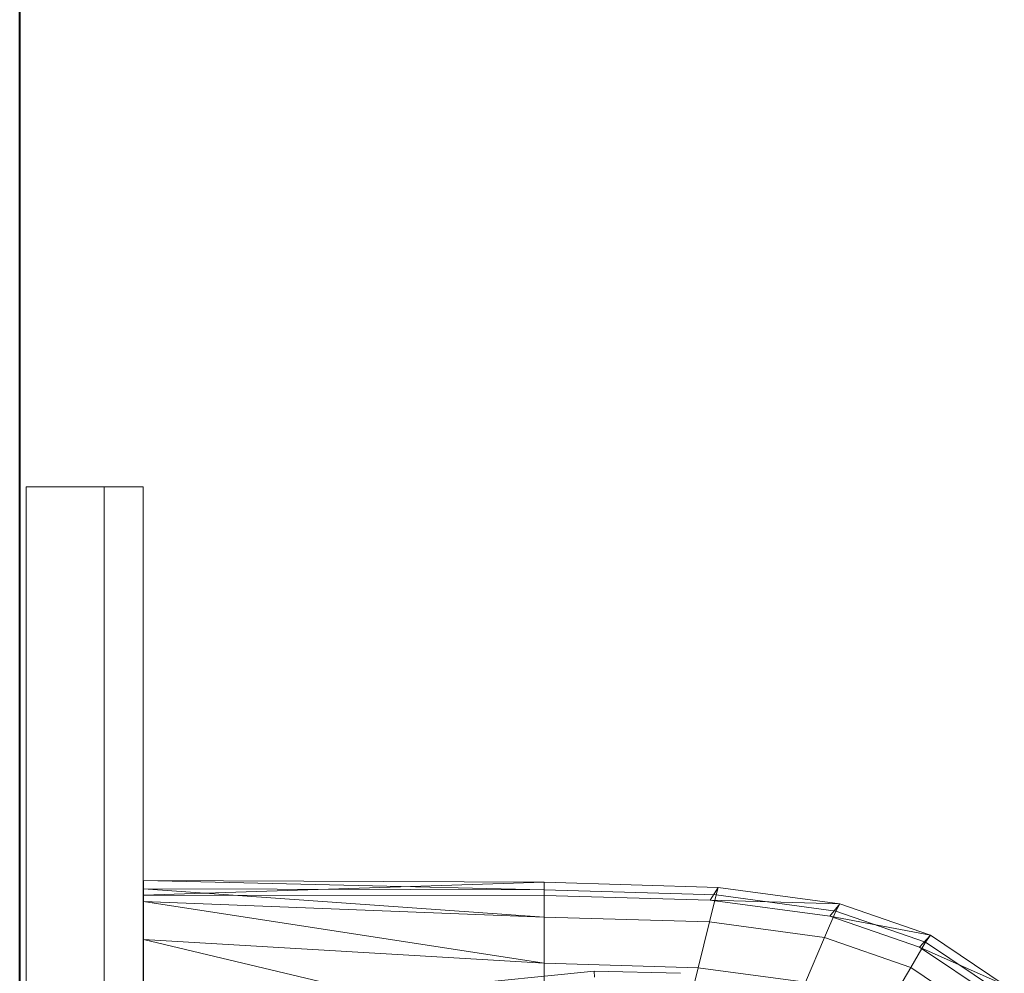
# Model space of a CAD drawing. Header units: metres. Extents: x 391.1 to 427.5, y 12.7 to 28.4.
# Tile 32 of 151: x 404.437 to 404.689, y 26.699 to 26.944. Entities that reach past the tile are written whole.
import ezdxf

# ---------------------------------------------------------------- set-up
doc = ezdxf.new("R2010")
doc.units = ezdxf.units.M
doc.layers.add('01_SUELOS', color=7, linetype='Continuous', lineweight=25, true_color=0x007f00)
for name, color, linetype, lineweight in [('02_MOBILIARIO', 7, 'Continuous', 18), ('A-DETL-____-MBND', 7, 'Continuous', 18), ('A-GENM-____-OTLN', 7, 'Continuous', 18), ('A-WALL-____-MCUT', 7, 'Continuous', 25), ('A-WALL-____-OTLN', 7, 'Continuous', 25)]:
    doc.layers.add(name, color=color, linetype=linetype, lineweight=lineweight)

# ---------------------------------------------------------------- blocks, each defined once
blk = doc.blocks.new('Family - Rentamans P1-154566-04_ENLLUMENAT_P1')
at = {"layer": 'A-DETL-____-MBND', "color": 253, "true_color": 0xaaaaaa}
for p, q in [((0, 0.36146), (0, 0.36526)), ((0, 0.36526), (0, 0.36308)), ((0.10273, 0.3648), (0, 0.36526)), ((0.10273, 0.36283), (0, 0.36526)), ((0.10273, 0.3648), (0, 0.36146)), ((0.14736, 0.36347), (0.10273, 0.3648)), ((0.10273, 0.36283), (0.10273, 0.3648)), ((0.10273, 0.36479), (0.10273, 0.36141)), ((0, 0.36308), (0, 0.35983)), ((0.10273, 0.36283), (0, 0.36308)), ((0, 0.36308), (0.10273, 0.35585)), ((0.10273, 0.36141), (0, 0.36146)), ((0, 0.36146), (0, 0.00406)), ((0.14679, 0.36152), (0.10273, 0.36283)), ((0.10273, 0.36283), (0.10273, 0.35585)), ((0.14525, 0.36016), (0.10273, 0.36141)), ((0.14508, 0.3546), (0.14679, 0.36152)), ((0.14525, 0.36016), (0.14736, 0.36347)), ((0.14679, 0.36152), (0.14736, 0.36347)), ((0.17751, 0.35738), (0.14679, 0.36152)), ((0.17848, 0.35928), (0.14736, 0.36347)), ((0, 0.35983), (0, 0.35008)), ((0.10273, 0.35585), (0, 0.35983)), ((0, 0.35983), (0.10273, 0.34405)), ((0.17596, 0.35605), (0.14525, 0.36016)), ((0.17848, 0.35928), (0.14525, 0.36016)), ((0.17596, 0.35605), (0.17848, 0.35928)), ((0.17751, 0.35738), (0.17848, 0.35928)), ((0.20176, 0.35121), (0.17848, 0.35928)), ((0.17461, 0.35061), (0.17751, 0.35738)), ((0.19894, 0.34814), (0.17596, 0.35605)), ((0.20176, 0.35121), (0.17596, 0.35605)), ((0.2005, 0.34941), (0.17751, 0.35738)), ((0.10273, 0.35585), (0.10273, 0.34405)), ((0.14508, 0.3546), (0.10273, 0.35585)), ((0.14508, 0.3546), (0.1422, 0.34287)), ((0.17461, 0.35061), (0.14508, 0.3546)), ((0.19894, 0.34814), (0.20176, 0.35121)), ((0.2005, 0.34941), (0.20176, 0.35121)), ((0.22069, 0.33849), (0.20176, 0.35121)), ((0, 0.35008), (0, 0.32734)), ((0.10273, 0.34405), (0, 0.35008)), ((0, 0.35008), (0.10273, 0.32574)), ((0.16971, 0.33917), (0.17461, 0.35061)), ((0.19671, 0.34296), (0.17461, 0.35061)), ((0.19671, 0.34296), (0.2005, 0.34941)), ((0.21918, 0.33686), (0.2005, 0.34941)), ((0.21762, 0.33569), (0.19894, 0.34814)), ((0.22069, 0.33849), (0.19894, 0.34814)), ((0.10273, 0.34405), (0.10273, 0.32574)), ((0.1422, 0.34287), (0.10273, 0.34405)), ((0.07816, 0.33823), (0.11557, 0.34199)), ((0.11557, 0.34199), (0.13769, 0.34144)), ((0.11566, 0.34041), (0.11557, 0.34199)), ((0.1422, 0.34287), (0.13772, 0.3247)), ((0.16971, 0.33917), (0.1422, 0.34287)), ((0.1903, 0.33203), (0.19671, 0.34296)), ((0.21467, 0.33089), (0.19671, 0.34296))]:
    blk.add_line(p, q, dxfattribs=at)
blk = doc.blocks.new('Family - LONDR55-XX_ZZ-ARQ-CAA-M3D-Londres55-154669-04_ENLLUMENAT_P1')
at = {"layer": 'A-GENM-____-OTLN', "color": 253, "true_color": 0xaaaaaa}
for p, q in [((0.6, 0.03), (0, 0.03)), ((0, 0.03), (0, 0.01)), ((0, 0.03), (0, 0.01)), ((0.6, 0.03), (0, 0.03)), ((0.6, 0.01), (0.6, 0.03)), ((0.6, 0.01), (0.6, 0.03)), ((0, 0.01), (0.6, 0.01)), ((0, 0.01), (0.6, 0.01)), ((0.6, 0.01), (0, 0.01)), ((0, 0.01), (0, 0)), ((0, 0), (0, 0.01)), ((0, 0.01), (0.6, 0.01)), ((0.6, 0), (0.6, 0.01)), ((0.6, 0.01), (0.6, 0)), ((0, 0), (0.6, 0)), ((0.6, 0), (0, 0))]:
    blk.add_line(p, q, dxfattribs=at)
blk = doc.blocks.new('Family - Mirall P1-154670-04_ENLLUMENAT_P1')
blk.add_blockref('Family - LONDR55-XX_ZZ-ARQ-CAA-M3D-Londres55-154669-04_ENLLUMENAT_P1', (0, 0))
blk = doc.blocks.new('Family - Envans P1-154705-04_ENLLUMENAT_P1')
at = {"layer": 'A-WALL-____-MCUT', "color": 253, "true_color": 0xaaaaaa}
blk.add_line((0, 0), (4.55879, 0), dxfattribs=at)
at = {"layer": 'A-WALL-____-OTLN', "color": 253, "true_color": 0xaaaaaa}
blk.add_line((0, 0), (4.55879, 0), dxfattribs=at)
at = {"layer": 'A-WALL-____-OTLN', "color": 253, "lineweight": 18, "true_color": 0xaaaaaa}
blk.add_line((0, 0), (4.55879, 0), dxfattribs=at)
blk = doc.blocks.new('Family - LONDR55-XX_ZZ-ARQ-CAA-M3D-Londres55-154745-04_ENLLUMENAT_P1')
at = {"layer": '01_SUELOS', "color": 9, "true_color": 0xaad4aa}
for p, q in [((0, 2.1), (0, 0)), ((0, 0), (0, 2.1))]:
    blk.add_line(p, q, dxfattribs=at)
blk = doc.blocks.new('Family - LONDR55-XX_ZZ-ARQ-CAA-M3D-Londres55-155045-04_ENLLUMENAT_P1')
at = {"layer": '01_SUELOS', "color": 9, "true_color": 0xaad4aa}
for p, q in [((6.1394, 11.05385), (6.1394, 14.95764)), ((6.1394, 14.95764), (6.1394, 11.05385))]:
    blk.add_line(p, q, dxfattribs=at)
blk = doc.blocks.new('LONDR55-XX_ZZ-ARQ-CAA-M3D-Londres55_ifc-1-04_ENLLUMENAT_P1')
at = {"layer": '01_SUELOS', "color": 253, "lineweight": 18, "true_color": 0xaaaaaa}
for name, p in [('Family - LONDR55-XX_ZZ-ARQ-CAA-M3D-Londres55-155045-04_ENLLUMENAT_P1', (398.29721, 13.12061)), ('Family - LONDR55-XX_ZZ-ARQ-CAA-M3D-Londres55-154745-04_ENLLUMENAT_P1', (404.43662, 25.92946))]:
    blk.add_blockref(name, p, dxfattribs=at)
at = {"layer": '02_MOBILIARIO', "color": 253, "lineweight": 18, "true_color": 0xaaaaaa}
blk.add_blockref('Family - Rentamans P1-154566-04_ENLLUMENAT_P1', (404.46838, 26.35771), dxfattribs=at)
at = {"layer": 'A-GENM-____-OTLN', "color": 253, "lineweight": 18, "true_color": 0xaaaaaa, "rotation": 90}
blk.add_blockref('Family - Mirall P1-154670-04_ENLLUMENAT_P1', (404.46831, 26.22386), dxfattribs=at)
at = {"layer": 'A-WALL-____-OTLN', "color": 253, "lineweight": 18, "true_color": 0xaaaaaa, "rotation": 90}
blk.add_blockref('Family - Envans P1-154705-04_ENLLUMENAT_P1', (404.43662, 23.51946), dxfattribs=at)

msp = doc.modelspace()

# ---------------------------------------------------------------- block references
at = {"lineweight": 5}
msp.add_blockref('LONDR55-XX_ZZ-ARQ-CAA-M3D-Londres55_ifc-1-04_ENLLUMENAT_P1', (0, 0), dxfattribs=at)

doc.saveas('drawing.dxf')
